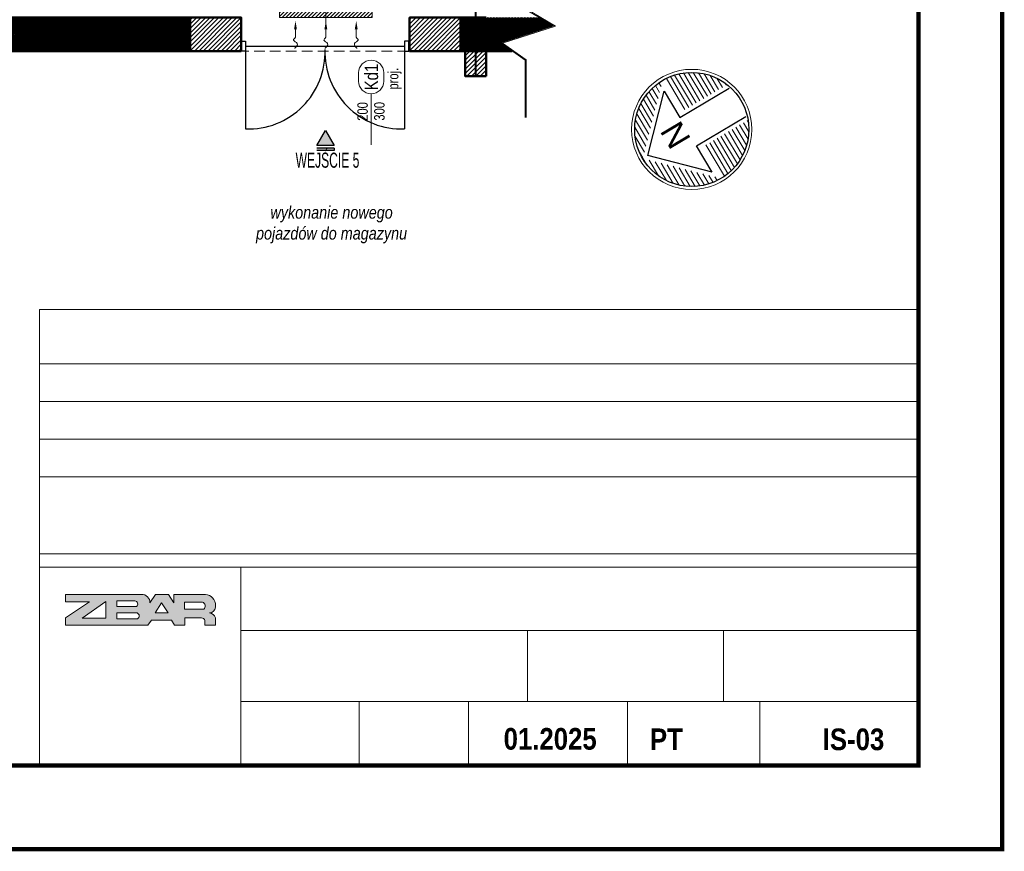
# Model space of a CAD drawing. Header units: centimetres. Extents: x -2715 to 104803, y -5579 to 32152.
# Tile 16 of 27: x 88626 to 89803, y -1446 to -452. Entities that reach past the tile are written whole.
import ezdxf
from ezdxf.enums import TextEntityAlignment as Align
from ezdxf.lldxf.tags import DXFTag

# ---------------------------------------------------------------- set-up
doc = ezdxf.new("R2010")
doc.units = ezdxf.units.CM
doc.header["$MEASUREMENT"] = 0
doc.linetypes.add('HIDDEN', pattern=[9.525, 6.35, -3.175])
doc.linetypes.add('HIDDENX2', pattern=[19.05, 12.7, -6.35])
for name, color, linetype, lineweight in [('0_TXT', 252, 'Continuous', 15), ('0_TXT_N', 252, 'Continuous', 15), ('1_ hatch', 252, 'Continuous', 9), ('1_ hatch proj.', 252, 'Continuous', 9), ('1_ projection', 252, 'HIDDENX2', 5), ('1_ view 1', 252, 'Continuous', 15), ('1_ wall STRUCT', 252, 'Continuous', 50), ('1_ wall STRUCT proj.', 252, 'Continuous', 50), ('2_ doors description proj.', 252, 'Continuous', 15), ('3_ PPOŻ  opisy', 252, 'Continuous', 18), ('AZ___txt', 252, 'Continuous', 25), ('Tab-tabele', 7, 'Continuous', 5)]:
    doc.layers.add(name, color=color, linetype=linetype, lineweight=lineweight)
doc.layers.add('3_KRATA_dzrwi istn.', color=252, linetype='Continuous')
doc.styles.add('ARIAL', font='arial.ttf', dxfattribs={"width": 0.8})
doc.styles.add('BIKTS', font='bikromsw.shx', dxfattribs={"width": 0.85})
doc.styles.add('GENERATED_STYLE_13', font='arialbd.ttf')
doc.styles.add('H_POM', font='ARIALN.TTF', dxfattribs={"width": 0.7, "height": 18})
doc.styles.add('TXT_D', font='arial.ttf')
doc.styles.add('Z_40', font='arial.ttf', dxfattribs={"height": 4})
tags = doc.linetypes.add('Dash', pattern=[15, 10, -5]).pattern_tags.tags
tags[6:7] = [DXFTag(74, 4), DXFTag(75, 0), DXFTag(340, '0'), DXFTag(46, 0.0), DXFTag(50, 0.0), DXFTag(44, 0.0), DXFTag(45, 0.0)]
tags[4:5] = [DXFTag(74, 4), DXFTag(75, 0), DXFTag(340, '0'), DXFTag(46, 0.0), DXFTag(50, 0.0), DXFTag(44, 0.0), DXFTag(45, 0.0)]
doc.linetypes.add('FENCELINE9', pattern='A,1e-09,[163,AAA.SHX,S=1,R=0,X=0,Y=0],1.5,-0.5', length=2)
doc.linetypes.add('Rozbiö˘ka', pattern='A,7,[121,msgB.shx,S=1,R=0,X=0.5,Y=-1.826635],7', length=14)

# ---------------------------------------------------------------- blocks, each defined once
blk = doc.blocks.new('strzałka1')
at = {"layer": 'AZ___txt', "lineweight": 9}
h = blk.add_hatch(dxfattribs=at)
h.set_pattern_fill('LINE', color=256, scale=0.4095, style=0)
h.set_pattern_definition([(360, (-1477.2123, -296.4574), (3e-14, 1.3001625), [])])
h.paths.add_polyline_path([(0, 17.05, 0.414214), (-17.05, 0)])
h.paths.add_polyline_path([(0, 17.05), (17.05, 0, 0.414214)])
h.paths.add_polyline_path([(17.05, 0), (6.14, 0), (6.14, -15.91, 0.309961)])
h.paths.add_polyline_path([(-6.14, 0), (-17.05, 0, 0.309961), (-6.14, -15.91)])
at = {"layer": 'AZ___txt'}
for points in [[(-14.09, 1.23), (0, 15.31), (14.09, 1.23), (4.91, 1.23), (4.91, -15.91)], [(-14.09, 1.23), (-4.91, 1.23), (-4.91, -15.88)]]:
    blk.add_lwpolyline(points, dxfattribs=at)
at = {"layer": 'AZ___txt', "lineweight": 13}
blk.add_circle((0, 0), 17.96, dxfattribs=at)
at = {"layer": 'AZ___txt'}
blk.add_circle((0, 0), 17.05, dxfattribs=at)
at = {"layer": 'AZ___txt', "insert": (-2.5, 8.55), "char_height": 7, "width": 9.456, "attachment_point": 1, "style": 'Z_40'}
blk.add_mtext('N', dxfattribs=at)
blk = doc.blocks.new('gfdgfdghf')
for points in [[(-200, 6), (-195, 6), (-195, -6), (-200, -6), (-200, 6)], [(-200, 6), (-195, 6), (-195, -6), (-200, -6), (-200, 6)], [(0, 6), (-5, 6), (-5, -6), (0, -6), (0, 6)], [(0, 6), (-5, 6), (-5, -6), (0, -6), (0, 6)], [(-195, -4), (-195, -99)], [(-5, -4), (-5, -99)]]:
    blk.add_lwpolyline(points)
at = {"linetype": 'FENCELINE9', "ltscale": 2.5}
blk.add_lwpolyline([(-195, 0), (-5, 0)], dxfattribs=at)
for centre, start, end in [((-191.6, -7.4), 267.8842, 2.1158), ((-8.4, -7.4), 177.8842, 272.1158)]:
    blk.add_arc(centre, 91.7, start, end)
blk = doc.blocks.new('_OZN.DRZWI')
blk.add_line((0, 0), (61.1, 0))
blk.add_lwpolyline([(-15, 15, -1), (-15, -15), (-25, -15, -1), (-25, 15)], format="xyb", close=True)
at = {"style": 'BIKTS', "width": 0.8}
blk.add_attdef('WYSOK', text='', height=8, rotation=0, dxfattribs=at).set_placement((27.6, 12.7), align=Align.TOP_CENTER)
for p in [(-20, 0), (75.1, 0)]:
    blk.add_attdef('OZN', text='', height=8, rotation=0, dxfattribs=at).set_placement(p, align=Align.MIDDLE)
blk.add_attdef('SZEROK', text='', height=8, rotation=0, dxfattribs=at).set_placement((27.6, -12.4), align=Align.CENTER)
blk = doc.blocks.new('RDFEWFGRDGBFH')
at = {"layer": '0_TXT', "color": 150, "linetype": 'ByBlock', "lineweight": -2}
blk.add_line((0, -10), (0, -19.6), dxfattribs=at)
blk.add_open_spline([(0, -19.6), (-1.2, -20.8), (-4.4, -23.7), (4.7, -26.4), (0.8, -31.3), (-0.9, -32.6), (-1.1, -32.7)], degree=3, knots=[0, 0, 0, 0, 4.027858, 10.239386, 15.868897, 16.708323, 16.708323, 16.708323, 16.708323], dxfattribs=at)
at = {"layer": '0_TXT', "color": 150}
blk.add_solid([(-1.7, -10), (0, 0), (1.7, -10)], dxfattribs=at)
blk = doc.blocks.new('NAWIEW')
at = {"layer": '1_ hatch proj.', "linetype": 'Dash', "ltscale": 5}
h = blk.add_hatch(dxfattribs=at)
h.set_pattern_fill('ANSI31', color=256, scale=25)
h.set_pattern_definition([(45, (-87022.5463, 436.0692), (-2.20970869, 2.20970869), [])])
h.paths.add_polyline_path([(-55.3, -13), (55.3, -13), (55.3, -1), (-55.3, -1)])
blk.add_lwpolyline([(-55.3, -13), (55.3, -13), (55.3, -1), (-55.3, -1)], close=True, dxfattribs=at)
at = {"layer": '0_TXT'}
for p in [(-36.3, -16.9), (0, -16.9)]:
    blk.add_blockref('RDFEWFGRDGBFH', p, dxfattribs=at)
at = {"layer": '0_TXT', "xscale": -1}
blk.add_blockref('RDFEWFGRDGBFH', (36.3, -16.9), dxfattribs=at)

msp = doc.modelspace()

# ---------------------------------------------------------------- hatches: boundary and pattern name
at = {"linetype": 'Continuous'}
msp.add_hatch(color=256, dxfattribs=at).paths.add_polyline_path([(88981.21, -602.08), (88991.61, -584.07), (89002, -602.08)])
at = {"linetype": 'Continuous', "true_color": 0xc7c8ca}
for points in [[(88981.21, -602.08), (88991.61, -584.07), (89002, -602.08)], [(89002, -607.96), (89002, -605.02), (88981.21, -605.02), (88981.21, -607.96)]]:
    msp.add_hatch(color=9, dxfattribs=at).paths.add_polyline_path(points)
at = {"layer": '1_ hatch'}
h = msp.add_hatch(dxfattribs=at)
h.set_pattern_fill('ANSI31', color=256, scale=10)
h.paths.add_polyline_path([(88451.88, -489.07), (88451.88, -449.07), (88830.05, -449.07), (88830.05, -489.07)])
h = msp.add_hatch(dxfattribs=at)
h.set_pattern_fill('ANSI31', color=256, scale=10)
h.paths.add_polyline_path([(89153.05, -449.07), (89153.05, -489.07), (89214.78, -489.07), (89200.95, -479.23), (89264.14, -458.91), (89247.27, -449.07)])
at = {"layer": '1_ hatch proj.'}
h = msp.add_hatch(dxfattribs=at)
h.set_pattern_fill('ANSI31', color=256, scale=30)
h.set_pattern_definition([(45, (1835.5, -2e-12), (-2.65165043, 2.65165043), [])])
h.paths.add_polyline_path([(88891.05, -489.07), (88830.05, -489.07), (88830.05, -449.07), (88891.05, -449.07)])
h = msp.add_hatch(dxfattribs=at)
h.set_pattern_fill('ANSI31', color=256, scale=30)
h.set_pattern_definition([(45, (2097.5, 2e-13), (-2.65165043, 2.65165043), [])])
h.paths.add_polyline_path([(89153.05, -489.07), (89092.05, -489.07), (89092.05, -449.07), (89153.05, -449.07)])
h = msp.add_hatch(dxfattribs=at)
h.set_pattern_fill('ANSI31', color=256, scale=30)
h.set_pattern_definition([(45, (-154.0002, -70), (-2.65165043, 2.65165043), [])])
h.paths.add_polyline_path([(89183.55, -519.07), (89158.55, -519.07), (89158.55, -489.07), (89183.55, -489.07)])
at = {"layer": 'Tab-tabele', "true_color": 0xcd0000}
h = msp.add_hatch(color=12, dxfattribs=at)
h.paths.add_polyline_path([(88680.87, -1147.5), (88709.51, -1147.5), (88680.87, -1166.43), (88680.87, -1175.43), (88779.27, -1175.43), (88783.66, -1169.43), (88807.45, -1169.43), (88811.1, -1175.43), (88823.39, -1175.43), (88823.39, -1166.66), (88843.49, -1166.66, -0.3657988), (88847.5, -1169.75), (88847.5, -1175.43), (88860.02, -1175.43), (88860.02, -1166.49, 0.2920703), (88853.23, -1160.74, 0.3371791), (88860.12, -1153.97), (88860.12, -1149.35, 0.3938747), (88845.57, -1138.51), (88810.45, -1138.49), (88810.45, -1148.58), (88803.93, -1138.49), (88788.37, -1138.49), (88781.85, -1148.58, 0.4076721), (88772.73, -1138.49), (88680.87, -1138.49)])
h.paths.add_polyline_path([(88700.96, -1166.79), (88729.31, -1147.01), (88729.31, -1166.79)], flags=0)
h.paths.add_polyline_path([(88742.22, -1167.63), (88742.22, -1160.76), (88766.6, -1160.76, -0.6528741), (88767.08, -1167.63)], flags=0)
h.paths.add_polyline_path([(88742.34, -1146.17), (88763.82, -1146.17, -0.6872291), (88765.75, -1153.04), (88742.34, -1153.04)], flags=0)
h.paths.add_polyline_path([(88787.93, -1160.75), (88795.77, -1148.61), (88803.61, -1160.75)], flags=0)
h.paths.add_polyline_path([(88846.25, -1156.36), (88823.21, -1156.36), (88823.21, -1147.66), (88844.63, -1147.66, -0.52813)], flags=0)

# ---------------------------------------------------------------- linework, layer by layer
for p, q in [((89002, -605.02), (88981.21, -605.02)), ((89002, -607.96), (88981.21, -607.96)), ((89002, -605.02), (89002, -607.96))]:
    msp.add_line(p, q)
at = {"lineweight": 50}
msp.add_lwpolyline([(85700.17, -1343.15, 5, 5, 0), (85700.17, 1426.85, 5, 5, 0), (89700.17, 1426.85, 5, 5, 0), (89700.17, -1343.15, 5, 5, 0)], format="xyseb", close=True, dxfattribs=at)
at = {"linetype": 'Continuous'}
msp.add_lwpolyline([(88981.21, -602.08), (88991.61, -584.07), (89002, -602.08)], close=True, dxfattribs=at)
msp.add_lwpolyline([(88981.21, -602.08), (88991.61, -584.07), (89002, -602.08)], close=True)
at = {"layer": '1_ projection'}
msp.add_lwpolyline([(88830.05, -489.07), (89153.05, -489.07)], dxfattribs=at)
at = {"layer": '1_ view 1'}
for points in [[(89230.29, -568.26), (89230.29, -500.1), (89200.95, -479.23), (89264.14, -458.91), (89230.29, -439.16), (89230.29, -379.35)], [(89231.29, -568.26), (89231.29, -499.59), (89203.15, -479.57), (89266.58, -459.18), (89231.29, -438.59), (89231.29, -379.35)]]:
    msp.add_lwpolyline(points, dxfattribs=at)
at = {"layer": '1_ wall STRUCT'}
for points in [[(88451.88, -489.07), (88451.88, -449.07), (88830.05, -449.07), (88830.05, -489.07), (88451.88, -489.07)], [(89183.55, -449.07), (89153.05, -449.07), (89153.05, -489.07), (89214.78, -489.07)]]:
    msp.add_lwpolyline(points, dxfattribs=at)
at = {"layer": '1_ wall STRUCT proj.'}
for points in [[(88891.05, -489.07), (88830.05, -489.07), (88830.05, -449.07), (88891.05, -449.07), (88891.05, -489.07)], [(89153.05, -489.07), (89092.05, -489.07), (89092.05, -449.07), (89153.05, -449.07), (89153.05, -489.07)], [(89183.55, -519.07), (89158.55, -519.07), (89158.55, -489.07), (89183.55, -489.07), (89183.55, -519.07)]]:
    msp.add_lwpolyline(points, dxfattribs=at)
at = {"layer": '3_ PPOŻ  opisy', "linetype": 'HIDDEN', "ltscale": 2.5, "const_width": 2.5}
msp.add_lwpolyline([(89171.05, 1236.93), (89171.05, -519.07)], dxfattribs=at)
at = {"layer": 'Tab-tabele'}
for p, q in [((88649.73, -797.89), (89700.17, -797.89)), ((88649.73, -797.89), (88649.73, -1343.15)), ((88649.73, -863.03), (89700.17, -863.03)), ((89700.17, -890.12), (89700.17, -1343.15)), ((88649.73, -908.03), (89700.17, -908.03)), ((88649.73, -953.03), (89700.17, -953.03)), ((88649.73, -998.04), (89700.17, -998.04)), ((88649.73, -1090.05), (89700.17, -1090.05)), ((88649.73, -1090.05), (89700.17, -1090.05)), ((88649.73, -1106.05), (89700.17, -1106.05)), ((88890.36, -1343.15), (88890.36, -1106.05)), ((88680.87, -1138.49), (88772.73, -1138.49)), ((88680.87, -1138.49), (88680.87, -1147.5)), ((88781.85, -1148.58), (88788.37, -1138.49)), ((88788.37, -1138.49), (88803.93, -1138.49)), ((88810.45, -1148.58), (88803.93, -1138.49)), ((88810.45, -1148.58), (88810.45, -1138.49)), ((88810.45, -1138.49), (88845.57, -1138.51)), ((88709.51, -1147.5), (88680.87, -1147.5)), ((88709.51, -1147.5), (88680.87, -1166.43)), ((88700.96, -1166.79), (88729.31, -1147.01)), ((88729.31, -1166.79), (88729.31, -1147.01)), ((88763.82, -1146.17), (88742.34, -1146.17)), ((88742.34, -1146.17), (88742.34, -1153.04)), ((88795.77, -1148.61), (88787.93, -1160.75)), ((88803.61, -1160.75), (88795.77, -1148.61)), ((88823.21, -1147.66), (88844.63, -1147.66)), ((88823.21, -1147.66), (88823.21, -1156.36)), ((88860.12, -1153.97), (88860.12, -1149.35)), ((88742.22, -1160.76), (88742.22, -1167.63)), ((88742.22, -1160.76), (88766.6, -1160.76)), ((88742.34, -1153.04), (88765.75, -1153.04)), ((88787.93, -1160.75), (88803.61, -1160.75)), ((88823.21, -1156.36), (88846.25, -1156.36)), ((88680.87, -1166.43), (88680.87, -1175.43)), ((88680.87, -1175.43), (88779.27, -1175.43)), ((88729.31, -1166.79), (88700.96, -1166.79)), ((88742.22, -1167.63), (88767.08, -1167.63)), ((88779.27, -1175.43), (88783.66, -1169.43)), ((88783.66, -1169.43), (88807.45, -1169.43)), ((88807.45, -1169.43), (88811.1, -1175.43)), ((88811.1, -1175.43), (88823.39, -1175.43)), ((88823.39, -1175.43), (88823.39, -1166.66)), ((88823.39, -1166.66), (88843.49, -1166.66)), ((88847.5, -1175.43), (88847.5, -1169.75)), ((88847.5, -1175.43), (88860.02, -1175.43)), ((88860.02, -1175.43), (88860.02, -1166.49)), ((88890.36, -1181.6), (89700.17, -1181.6)), ((89232.92, -1181.6), (89232.92, -1266.53)), ((89467.04, -1181.6), (89467.04, -1266.53)), ((89232.92, -1224.06), (89232.92, -1266.53)), ((89467.04, -1224.06), (89467.04, -1266.53)), ((88890.36, -1266.53), (89700.17, -1266.53)), ((88890.36, -1266.53), (89700.17, -1266.53)), ((89031.91, -1266.53), (89031.91, -1343.15)), ((89162.5, -1266.53), (89162.5, -1343.15)), ((89352.47, -1266.53), (89352.47, -1343.15)), ((89510.4, -1266.53), (89510.4, -1343.15)), ((88890.36, -1286.53), (88890.36, -1343.15))]:
    msp.add_line(p, q, dxfattribs=at)
at = {"layer": 'Tab-tabele', "flags": 128}
for points in [[(88649.73, -797.89), (89700.17, -797.89)], [(88649.73, -1343.15), (88649.73, -797.89)], [(89700.17, -1343.15), (89700.17, -890.12)]]:
    msp.add_lwpolyline(points, dxfattribs=at)
at = {"layer": 'Tab-tabele'}
for centre, radius, start, end in [((88772.13, -1148.2), 9.73, 357.76371, 91.91231), ((88847.03, -1151.72), 13.3, 10.30672, 96.29962), ((88763.47, -1149.98), 3.82, 306.68992, 84.68184), ((88842.47, -1152.56), 5.36, 314.9063, 66.26581), ((88765.33, -1164.3), 3.76, 297.73691, 70.29483), ((88852.22, -1152.83), 7.98, 277.29183, 351.82395), ((88852.13, -1168.93), 8.26, 17.21381, 82.33986), ((88843.67, -1170.58), 3.92, 12.22128, 92.59112)]:
    msp.add_arc(centre, radius, start, end, dxfattribs=at)

# ---------------------------------------------------------------- block references
at = {"layer": '0_TXT'}
msp.add_blockref('NAWIEW', (88992.05, -436.07), dxfattribs=at)
at = {"layer": '2_ doors description proj.'}
ref = msp.add_blockref('_OZN.DRZWI', (88992.05, -394.9), dxfattribs=dict(at, xscale=-1, rotation=89.99999999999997))
ref.add_attrib('OZN', 'proj.', dxfattribs={"layer": '0', "color": 7, "lineweight": 5, "height": 12.5, "rotation": 90, "style": 'BIKTS', "width": 0.8}).set_placement((89019.87, -376.85), align=Align.MIDDLE)
ref.add_attrib('WYSOK', '300', dxfattribs={"layer": '0', "color": 7, "lineweight": 5, "height": 12.5, "rotation": 90, "style": 'BIKTS', "width": 0.8}).set_placement((88995.59, -415.86), align=Align.TOP_CENTER)
ref.add_attrib('SZEROK', '200', dxfattribs={"layer": '0', "color": 7, "lineweight": 5, "height": 12.5, "rotation": 90, "style": 'BIKTS', "width": 0.8}).set_placement((88988.03, -416.06), align=Align.CENTER)
ref.add_attrib('OZN', 'W1', dxfattribs={"layer": '0', "color": 7, "lineweight": 5, "height": 16, "rotation": 90, "style": 'ARIAL', "width": 0.8}).set_placement((88992.05, -374.9), align=Align.MIDDLE)
ref = msp.add_blockref('_OZN.DRZWI', (89046.2, -540.09), dxfattribs=dict(at, xscale=-1, rotation=89.99999999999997))
ref.add_attrib('OZN', 'proj.', dxfattribs={"layer": '0', "color": 7, "lineweight": 5, "height": 12.5, "rotation": 90, "style": 'BIKTS', "width": 0.8}).set_placement((89074.02, -522.05), align=Align.MIDDLE)
ref.add_attrib('WYSOK', '300', dxfattribs={"layer": '0', "color": 7, "lineweight": 5, "height": 12.5, "rotation": 90, "style": 'BIKTS', "width": 0.8}).set_placement((89049.74, -561.05), align=Align.TOP_CENTER)
ref.add_attrib('SZEROK', '200', dxfattribs={"layer": '0', "color": 7, "lineweight": 5, "height": 12.5, "rotation": 90, "style": 'BIKTS', "width": 0.8}).set_placement((89042.18, -561.25), align=Align.CENTER)
ref.add_attrib('OZN', 'Kd1', dxfattribs={"layer": '0', "color": 7, "lineweight": 5, "height": 16, "rotation": 90, "style": 'ARIAL', "width": 0.8}).set_placement((89046.2, -520.09), align=Align.MIDDLE)
at = {"layer": '3_KRATA_dzrwi istn.', "color": 6}
msp.add_blockref('gfdgfdghf', (89091.05, -483.07), dxfattribs=at)
at = {"layer": 'AZ___txt', "xscale": 3.999999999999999, "yscale": 3.999999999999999, "zscale": 3.999999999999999, "rotation": 120.690913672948}
msp.add_blockref('strzałka1', (89429.23, -582.74), dxfattribs=at)

# ---------------------------------------------------------------- texts
at = {"insert": (88955.91, -610.47), "char_height": 18, "width": 79.6756, "attachment_point": 1, "style": 'H_POM'}
msp.add_mtext('WEJŚCIE 5', dxfattribs=at)
at = {"layer": 'Tab-tabele', "style": 'GENERATED_STYLE_13', "width": 0.85}
for s, p in [('01.2025', (89204.44, -1324.14)), ('PT', (89379.26, -1324.72)), ('IS-03', (89585.72, -1324.72))]:
    msp.add_text(s, height=25.917, dxfattribs=at).set_placement(p)

# ---------------------------------------------------------------- next in the draw order: texts
at = {"layer": '0_TXT_N', "linetype": 'Rozbiö˘ka', "insert": (88901.71, -674.37), "char_height": 15, "width": 194.3254, "attachment_point": 1, "style": 'TXT_D', "bg_fill": 3, "box_fill_scale": 1, "bg_fill_color": 256, "bg_fill_transparency": 0}
msp.add_mtext('\\pxqc;{\\fArial Narrow|b0|i1|c238|p34;wykonanie nowego pojazdów do magazynu}', dxfattribs=at)

# ---------------------------------------------------------------- next in the draw order: linework, layer by layer
at = {"lineweight": 50, "const_width": 5}
msp.add_lwpolyline([(85600.17, -1443.15), (85600.17, 1526.85), (89800.17, 1526.85), (89800.17, -1443.15), (85600.17, -1443.15)], dxfattribs=at)

doc.saveas('drawing.dxf')
